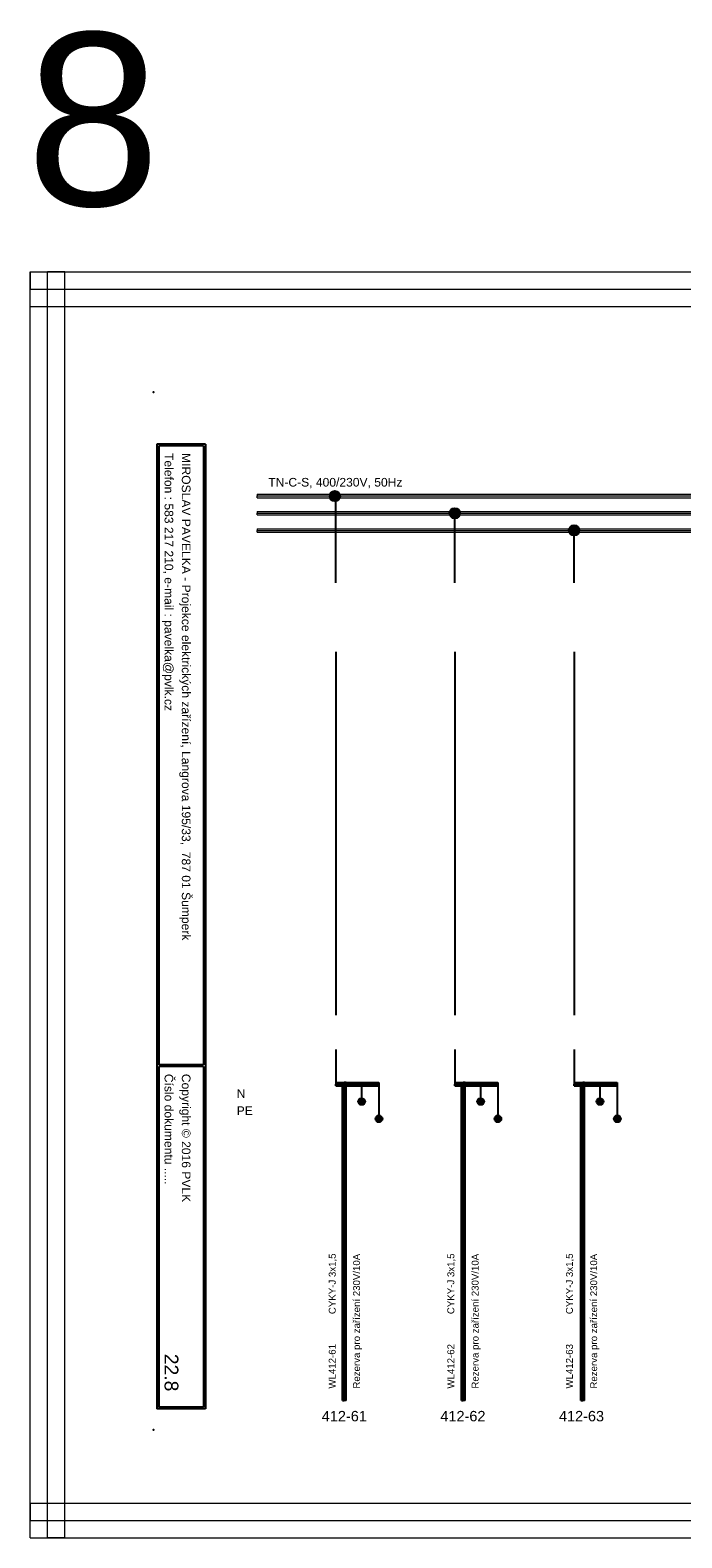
# Model space of a CAD drawing. Extents: x -1152 to 4054, y -4939 to -4246.
# Tile 16 of 19: x 3046 to 3234, y -4939 to -4503. Entities that reach past the tile are written whole.
import ezdxf
from ezdxf.enums import TextEntityAlignment as Align

# ---------------------------------------------------------------- set-up
doc = ezdxf.new("R2010")
doc.units = 0
doc.header["$MEASUREMENT"] = 0
for name, color, linetype in [('1-KRESBA', 7, 'Continuous'), ('__10-Popisy', 220, 'Continuous'), ('__Bílá', 7, 'Continuous'), ('__Oranžová', 30, 'Continuous'), ('__Rudá 010', 10, 'Continuous'), ('__Vínová 220', 220, 'Continuous'), ('__Zelená', 3, 'Continuous')]:
    doc.layers.add(name, color=color, linetype=linetype)
doc.styles.add('Arial', font='arial.ttf')
doc.styles.add('GENERATED_STYLE_1', font='arial.ttf')

# ---------------------------------------------------------------- blocks, each defined once
blk = doc.blocks.new('V0085A01')
h = blk.add_hatch(color=256)
edge = h.paths.add_edge_path()
edge.add_arc((0, 0), 1, 0, 360)
blk.add_circle((0, 0), 1)
blk = doc.blocks.new('L0001A02')
at = {"linetype": 'Continuous'}
h = blk.add_hatch(color=256, dxfattribs=at)
edge = h.paths.add_edge_path()
edge.add_arc((0, 0), 1.5, 0, 360)
blk.add_circle((0, 0), 1.5)

msp = doc.modelspace()

# ---------------------------------------------------------------- linework, layer by layer
at = {"layer": '1-KRESBA'}
for p, q in [((3134.05, -4663.22), (3134.05, -4638.39)), ((3168.48, -4663.22), (3168.48, -4643.11)), ((3203.02, -4663.22), (3203.02, -4648.22)), ((3134.05, -4683.22), (3134.05, -4788.22)), ((3168.48, -4683.22), (3168.48, -4788.22)), ((3203.02, -4683.22), (3203.02, -4788.22)), ((3134.05, -4798.22), (3134.05, -4808.22)), ((3168.48, -4798.22), (3168.48, -4808.22)), ((3203.02, -4798.22), (3203.02, -4808.22)), ((3134.05, -4807.72), (3134.05, -4808.22)), ((3134.05, -4807.72), (3146.55, -4807.72)), ((3134.05, -4808.72), (3134.05, -4808.22)), ((3134.05, -4808.22), (3146.55, -4808.22)), ((3136.05, -4899.68), (3136.05, -4807.72)), ((3136.05, -4807.72), (3136.55, -4807.72)), ((3136.55, -4899.68), (3136.55, -4807.72)), ((3137.05, -4807.72), (3136.55, -4807.72)), ((3137.05, -4899.68), (3137.05, -4807.72)), ((3141.55, -4808.22), (3141.55, -4813.22)), ((3146.55, -4807.72), (3146.55, -4808.22)), ((3146.55, -4808.72), (3146.55, -4808.22)), ((3146.55, -4808.22), (3146.55, -4818.22)), ((3168.48, -4807.72), (3168.48, -4808.22)), ((3168.48, -4807.72), (3180.98, -4807.72)), ((3168.48, -4808.72), (3168.48, -4808.22)), ((3168.48, -4808.22), (3180.98, -4808.22)), ((3170.48, -4899.68), (3170.48, -4807.72)), ((3170.48, -4807.72), (3170.98, -4807.72)), ((3170.98, -4899.68), (3170.98, -4807.72)), ((3171.48, -4807.72), (3170.98, -4807.72)), ((3171.48, -4899.68), (3171.48, -4807.72)), ((3175.98, -4808.22), (3175.98, -4813.22)), ((3180.98, -4807.72), (3180.98, -4808.22)), ((3180.98, -4808.72), (3180.98, -4808.22)), ((3180.98, -4808.22), (3180.98, -4818.22)), ((3203.02, -4807.72), (3203.02, -4808.22)), ((3203.02, -4807.72), (3215.52, -4807.72)), ((3203.02, -4808.72), (3203.02, -4808.22)), ((3203.02, -4808.22), (3215.52, -4808.22)), ((3205.02, -4899.68), (3205.02, -4807.72)), ((3205.02, -4807.72), (3205.52, -4807.72)), ((3205.52, -4899.68), (3205.52, -4807.72)), ((3206.02, -4807.72), (3205.52, -4807.72)), ((3206.02, -4899.68), (3206.02, -4807.72)), ((3210.52, -4808.22), (3210.52, -4813.22)), ((3215.52, -4807.72), (3215.52, -4808.22)), ((3215.52, -4808.72), (3215.52, -4808.22)), ((3215.52, -4808.22), (3215.52, -4818.22)), ((3134.05, -4808.72), (3146.55, -4808.72)), ((3168.48, -4808.72), (3180.98, -4808.72)), ((3203.02, -4808.72), (3215.52, -4808.72)), ((3136.05, -4899.68), (3136.55, -4899.68)), ((3137.05, -4899.68), (3136.55, -4899.68)), ((3170.48, -4899.68), (3170.98, -4899.68)), ((3171.48, -4899.68), (3170.98, -4899.68)), ((3205.02, -4899.68), (3205.52, -4899.68)), ((3206.02, -4899.68), (3205.52, -4899.68))]:
    msp.add_line(p, q, dxfattribs=at)
at = {"layer": '__Bílá'}
for p, q in [((3096.34, -4623.12), (3082.34, -4623.12)), ((3082.34, -4623.12), (3082.34, -4902.12)), ((3095.84, -4623.62), (3082.84, -4623.62)), ((3082.84, -4623.62), (3082.84, -4802.62)), ((3095.84, -4623.62), (3095.84, -4802.62)), ((3096.34, -4623.12), (3096.34, -4902.12)), ((3095.84, -4802.62), (3082.84, -4802.62)), ((3095.84, -4803.12), (3082.84, -4803.12)), ((3082.84, -4803.12), (3082.84, -4901.62)), ((3095.84, -4803.12), (3095.84, -4901.62)), ((3096.34, -4902.12), (3082.34, -4902.12)), ((3095.84, -4901.62), (3082.84, -4901.62))]:
    msp.add_line(p, q, dxfattribs=at)
for p in [(3081.34, -4608.12), (3081.34, -4908.12)]:
    msp.add_point(p, dxfattribs=at)
at = {"layer": '__Oranžová', "lineweight": 0}
for p, q in [((3111.34, -4637.62), (3111.34, -4638.12)), ((3111.34, -4637.62), (3466.34, -4637.62)), ((3111.34, -4638.62), (3111.34, -4638.12)), ((3111.34, -4638.12), (3466.34, -4638.12)), ((3111.34, -4638.62), (3466.34, -4638.62)), ((3111.34, -4642.62), (3111.34, -4643.12)), ((3111.34, -4642.62), (3466.34, -4642.62)), ((3111.34, -4643.62), (3111.34, -4643.12)), ((3111.34, -4643.12), (3466.34, -4643.12)), ((3111.34, -4643.62), (3466.34, -4643.62)), ((3111.34, -4647.62), (3111.34, -4648.12)), ((3111.34, -4647.62), (3466.34, -4647.62)), ((3111.34, -4648.62), (3111.34, -4648.12)), ((3111.34, -4648.12), (3466.34, -4648.12)), ((3111.34, -4648.62), (3466.34, -4648.62))]:
    msp.add_line(p, q, dxfattribs=at)
at = {"layer": '__Vínová 220', "lineweight": 0}
for p, q in [((3045.63, -4573.3), (3045.63, -4578.3)), ((3045.63, -4573.3), (3542.03, -4573.3)), ((3045.63, -4939.38), (3045.63, -4573.3)), ((3045.63, -4573.3), (3050.63, -4573.3)), ((3050.63, -4939.38), (3050.63, -4573.3)), ((3055.63, -4573.3), (3050.63, -4573.3)), ((3055.63, -4939.38), (3055.63, -4573.3)), ((3045.63, -4583.3), (3045.63, -4578.3)), ((3045.63, -4578.3), (3542.03, -4578.3)), ((3045.63, -4583.3), (3542.03, -4583.3)), ((3045.63, -4929.38), (3045.63, -4934.38)), ((3045.63, -4929.38), (3542.03, -4929.38)), ((3045.63, -4939.38), (3045.63, -4934.38)), ((3045.63, -4934.38), (3542.03, -4934.38)), ((3045.63, -4939.38), (3542.03, -4939.38)), ((3045.63, -4939.38), (3050.63, -4939.38)), ((3055.63, -4939.38), (3050.63, -4939.38))]:
    msp.add_line(p, q, dxfattribs=at)

# ---------------------------------------------------------------- block references
at = {"color": 250, "linetype": 'Continuous'}
for p in [(3141.55, -4813.22), (3175.98, -4813.22), (3210.52, -4813.22), (3146.55, -4818.22), (3180.98, -4818.22), (3215.52, -4818.22)]:
    msp.add_blockref('V0085A01', p, dxfattribs=at)
at = {"layer": '1-KRESBA'}
for p in [(3133.82, -4638.16), (3168.48, -4643.13), (3203.02, -4648.08)]:
    msp.add_blockref('L0001A02', p, dxfattribs=at)

# ---------------------------------------------------------------- texts
at = {"layer": '__10-Popisy', "style": 'Arial'}
msp.add_text('8', height=50, dxfattribs=at).set_placement((3044.45, -4554.18))
at = {"layer": '__Bílá', "style": 'Arial'}
for s, p in [('Telefon : 583 217 210, e-mail : pavelka@pvlk.cz', (3084.53, -4625.71)), ('MIROSLAV PAVELKA - Projekce elektrických zařízení, Langrova 195/33,  787 01 Šumperk', (3089.53, -4625.71)), ('Číslo dokumentu .....', (3084.53, -4805.21)), ('Copyright © 2016 PVLK', (3089.53, -4805.21))]:
    msp.add_text(s, height=2.5, rotation=270, dxfattribs=at).set_placement(p)
at = {"layer": '__Oranžová', "lineweight": 0, "style": 'Arial'}
msp.add_text('TN-C-S, 400/230V, 50Hz', height=2.5, dxfattribs=at).set_placement((3114.55, -4635.4))
at = {"layer": '__Rudá 010', "style": 'Arial'}
for s, p in [('CYKY-J 3x1,5', (3134.05, -4874.69)), ('CYKY-J 3x1,5', (3168.37, -4874.69)), ('CYKY-J 3x1,5', (3202.68, -4874.69)), ('WL412-61', (3134.05, -4896.22)), ('WL412-62', (3168.37, -4896.22)), ('WL412-63', (3202.68, -4896.22))]:
    msp.add_text(s, height=2, rotation=90, dxfattribs=at).set_placement(p)
at = {"layer": '__Rudá 010', "style": 'GENERATED_STYLE_1'}
for s, p in [('412-61', (3136.55, -4905.68)), ('412-62', (3170.87, -4905.68)), ('412-63', (3205.18, -4905.68))]:
    msp.add_text(s, height=3, dxfattribs=at).set_placement(p, align=Align.CENTER)
at = {"layer": '__Rudá 010', "char_height": 2, "width": 62.8406, "attachment_point": 1, "rotation": 90, "style": 'Arial'}
for insert in [(3139.08, -4896.22), (3173.4, -4896.22), (3207.71, -4896.22)]:
    msp.add_mtext('Rezerva pro zařízení 230V/10A', dxfattribs=dict(at, insert=insert))
at = {"layer": '__Vínová 220', "style": 'Arial'}
msp.add_attdef('22.8', text='F.1.201', height=4, rotation=270, dxfattribs=at).set_placement((3084.53, -4897.03), align=Align.RIGHT)
at = {"layer": '__Zelená', "color": 4, "linetype": 'Continuous', "style": 'Arial'}
msp.add_text('N', height=2.5, dxfattribs=at).set_placement((3105.41, -4812.17))
at = {"layer": '__Zelená', "linetype": 'Continuous', "style": 'Arial'}
msp.add_text('PE', height=2.5, dxfattribs=at).set_placement((3105.41, -4817.12))

doc.saveas('drawing.dxf')
